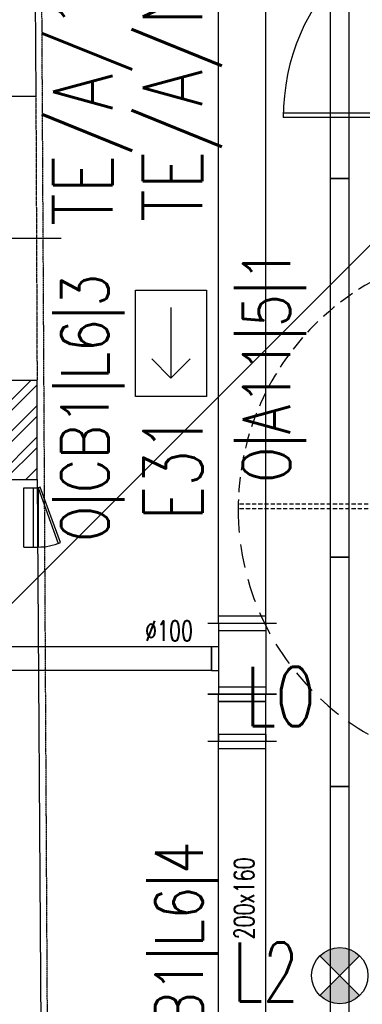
# Model space of a CAD drawing. Header units: inches. Extents: x -281236 to -70395, y 38777 to 102341.
# Tile 153 of 244: x -142191 to -142046, y 59487 to 59903. Entities that reach past the tile are written whole.
import ezdxf
from ezdxf.enums import TextEntityAlignment as Align

# ---------------------------------------------------------------- set-up
doc = ezdxf.new("R2010")
doc.units = ezdxf.units.IN
doc.header["$MEASUREMENT"] = 0
for name, pattern in [('DASHDOT', [1, 0.5, -0.25, 0, -0.25]), ('DASHED', [0.75, 0.5, -0.25]), ('DASHED2', [0.375, 0.25, -0.125]), ('DIVIDE', [31.75, 12.7, -6.35, 0, -6.35, 0, -6.35])]:
    doc.linetypes.add(name, pattern=pattern)
doc.layers.get('0').update_dxf_attribs({"color": 101})
for name, color, linetype in [('Drz---drzwi', 5, 'Continuous'), ('E-90', 6, 'Continuous'), ('E35', 6, 'Continuous'), ('E50', 3, 'Continuous'), ('Ins-went', 141, 'Continuous'), ('Sc-cegla pelna', 32, 'Continuous'), ('Sc-cegla pelna-hatch', 8, 'Continuous'), ('Sc-gazobeton', 45, 'Continuous'), ('Sc-nadproza kon', 5, 'DASHED2'), ('Suf-widok', 8, 'Continuous'), ('Wyp-meble', 155, 'Continuous')]:
    doc.layers.add(name, color=color, linetype=linetype)
doc.styles.add('ROMANS', font='romans', dxfattribs={"width": 0.85})
doc.styles.add('tab-bud$0$ROMANS', font='romans', dxfattribs={"width": 0.7})

# ---------------------------------------------------------------- blocks, each defined once
blk = doc.blocks.new('kier')
at = {"layer": 'E35', "ltscale": 0.2}
for p, q in [((7.812901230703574, 14.99999999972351), (15.92769662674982, 23.11479539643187)), ((37.59934677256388, 15.00000000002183), (7.812901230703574, 14.99999999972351)), ((7.812901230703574, 14.99999999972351), (15.9276966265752, 6.885204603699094))]:
    blk.add_line(p, q, dxfattribs=at)
blk.add_lwpolyline([(2.328306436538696e-10, 29.99999999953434), (45.00000000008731, 30.00000000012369), (45.0000000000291, 5.893525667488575e-10), (0, 0)], close=True, dxfattribs=at)
blk = doc.blocks.new('_DRZWI_W120')
at = {"ltscale": 25}
for p, q in [((44517.38436788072, 20745.06587448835), (44517.38436788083, 20635.06587448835)), ((44504.38436788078, 20690.06587448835), (44558.38436788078, 20690.06587448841))]:
    blk.add_line(p, q, dxfattribs=at)
at = {"ltscale": 7}
for p, q in [((44517.38436788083, 20635.06587448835), (44407.38436788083, 20635.06587448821)), ((44517.38436788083, 20637.06587448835), (44407.40255120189, 20637.06587448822))]:
    blk.add_line(p, q, dxfattribs=at)
at = {"ltscale": 25}
for points in [[(44525.38436788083, 20750.06587448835), (44517.38436788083, 20750.06587448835), (44517.38436788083, 20745.06587448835), (44525.38436788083, 20745.06587448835)], [(44525.38436788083, 20630.06587448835), (44517.38436788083, 20630.06587448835), (44517.38436788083, 20635.06587448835), (44525.38436788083, 20635.06587448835)]]:
    blk.add_lwpolyline(points, close=True, dxfattribs=at)
blk.add_arc((44517.38436788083, 20635.06587448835), 110, 90.00000000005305, 180.0000000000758, dxfattribs=at)
at = {"linetype": 'DASHED', "ltscale": 20}
blk.add_arc((44517.38436788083, 20635.06587448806), 110, 180, 269.999999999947, dxfattribs=at)
blk = doc.blocks.new('_GJKHGJ')
at = {"ltscale": 25}
for p, q in [((-8, -5), (-8, 0)), ((-8, 0), (-8, -5)), ((0, 0), (-8, 0)), ((0, -5), (0, 0)), ((0, -5), (0, 0)), ((-8, -115), (-7.999999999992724, -4.999999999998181)), ((-8, -5), (0, -5)), ((-19.69999999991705, -60), (28.89999999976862, -60)), ((-8, -115), (0, -115)), ((-8, -120), (-8, -115)), ((0, -115), (0, -120)), ((0, -115), (0, -120)), ((0, -120), (-8, -120))]:
    blk.add_line(p, q, dxfattribs=at)
at = {"ltscale": 7}
for p, q in [((-8, -5), (-118, -4.999999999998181)), ((-8, -6.799999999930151), (-117.985271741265, -6.799999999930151))]:
    blk.add_line(p, q, dxfattribs=at)
blk.add_arc((-8, -5), 110, 180, 270)
blk = doc.blocks.new('rewizja')
at = {"layer": 'Wyp-meble'}
for p, q in [((-25.0000000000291, 5.999999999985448), (-25, -2.91038304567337e-11)), ((-25.0000000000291, 6), (-5.820766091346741e-11, 6)), ((-2.91038304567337e-11, 5.999999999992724), (0, 0)), ((-25, 3.999999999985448), (-25, 1.999999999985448)), ((0, 1.999999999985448), (-25, 1.999999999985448)), ((0, -1.455191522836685e-11), (-25, -1.455191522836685e-11))]:
    blk.add_line(p, q, dxfattribs=at)
blk.add_lwpolyline([(-23.15029537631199, -9.490196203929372), (0.3420201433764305, -0.9396926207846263), (0, 0), (-23.49231551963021, -8.550503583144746)], close=True, dxfattribs=at)
blk.add_arc((-2.91038304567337e-11, -1.455191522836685e-11), 25, 180, 202.2924427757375, dxfattribs=at)
blk = doc.blocks.new('_0630_DRZWI_90')
at = {"ltscale": 7}
for p, q in [((5, 8), (5, 98)), ((6.799999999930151, 8), (6.799999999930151, 97.98199819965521))]:
    blk.add_line(p, q, dxfattribs=at)
at = {"ltscale": 25}
for p, q in [((50, 19.69999999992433), (50, -28.89999999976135)), ((5, 8), (0, 8)), ((0, 8), (5, 8)), ((0, 0), (0, 8)), ((95, 8), (5, 8)), ((5, 8), (5, 0)), ((95, 8), (95, 0)), ((100, 8), (95, 8)), ((100, 0), (100, 8)), ((5, 0), (0, 0)), ((5, 0), (0, 0)), ((95, 0), (100, 0)), ((95, 0), (100, 0))]:
    blk.add_line(p, q, dxfattribs=at)
at = {"ltscale": 7}
blk.add_arc((5, 8), 90, 0, 90, dxfattribs=at)

msp = doc.modelspace()

# ---------------------------------------------------------------- hatches: boundary and pattern name
at = {"layer": 'E35'}
h = msp.add_hatch(color=256, dxfattribs=at)
edge = h.paths.add_edge_path()
edge.add_arc((-142055.6479489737, 59498.87624767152), 11.87999999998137, 225.0000000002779, 315.00000000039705, ccw=False)
edge.add_line((-142064.0483775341, 59490.47581911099), (-142055.6479489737, 59498.87624767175))
edge.add_line((-142055.6479489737, 59498.87624767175), (-142047.2475204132, 59490.4758191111))
edge = h.paths.add_edge_path()
edge.add_arc((-142055.6479489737, 59498.87624767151), 11.87999999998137, 405.00000000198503, 494.9999999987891, ccw=False)
edge.add_line((-142047.2475204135, 59507.27667623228), (-142055.6479489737, 59498.87624767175))
edge.add_line((-142055.6479489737, 59498.87624767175), (-142064.048377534, 59507.27667623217))
at = {"layer": 'Sc-cegla pelna-hatch'}
h = msp.add_hatch(dxfattribs=at)
h.set_pattern_fill('ANSI32', color=256, scale=25, style=0)
h.set_pattern_definition([(45, (2.823071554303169e-09, 7.275957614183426e-12), (-6.629126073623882, 6.629126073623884), []), (45, (4.419417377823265, 7.275957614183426e-12), (-6.629126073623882, 6.629126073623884), [])])
h.paths.add_polyline_path([(-142183.4129911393, 59750.54652945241), (-142231.6332780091, 59750.5465294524), (-142231.4662638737, 59725.54652945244), (-142227.319717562, 59725.54652945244), (-142227.319717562, 59708.54652945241), (-142183.3516231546, 59708.5465294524)])

# ---------------------------------------------------------------- linework, layer by layer
at = {"layer": 'E35'}
for p, q in [((-141951.9482501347, 59898.50142714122), (-142864.7916175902, 58985.65805968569)), ((-142064.0483775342, 59507.27667623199), (-142047.2475204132, 59490.47581911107)), ((-142064.0483775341, 59490.47581911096), (-142047.2475204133, 59507.27667623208))]:
    msp.add_line(p, q, dxfattribs=at)
for points in [[(-142051.7979489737, 59835.67624767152), (-142059.4979489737, 59835.67624767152), (-142059.4979489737, 59932.47624767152), (-142051.7979489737, 59932.47624767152)], [(-142051.7979489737, 59675.67624767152), (-142059.4979489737, 59675.67624767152), (-142059.4979489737, 59835.67624767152), (-142051.7979489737, 59835.67624767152)], [(-142051.7979489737, 59578.87624767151), (-142059.4979489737, 59578.87624767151), (-142059.4979489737, 59675.67624767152), (-142051.7979489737, 59675.67624767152)], [(-142051.7979489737, 59418.87624767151), (-142059.4979489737, 59418.87624767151), (-142059.4979489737, 59578.87624767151), (-142051.7979489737, 59578.87624767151)]]:
    msp.add_lwpolyline(points, close=True, dxfattribs=at)
msp.add_circle((-142055.6479489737, 59498.87624767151), 11.87999999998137, dxfattribs=at)
at = {"layer": 'Ins-went'}
for p, q in [((-142106.8197168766, 59647.78979783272), (-142106.8197168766, 60030.9910989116)), ((-142086.8197168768, 59647.78979783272), (-142086.8197168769, 60030.9910989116)), ((-142086.8197168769, 59650.78979783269), (-142106.8197168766, 59650.78979783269)), ((-142111.3197168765, 59647.78979783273), (-142082.3197168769, 59647.78979783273)), ((-142106.8197168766, 59647.78979783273), (-142106.8197168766, 59617.78979783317)), ((-142086.8197168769, 59647.78979783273), (-142086.8197168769, 59617.78979783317)), ((-142106.8197168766, 59644.78979783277), (-142086.8197168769, 59644.78979783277)), ((-142109.8197168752, 59637.78979783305), (-142249.3197168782, 59637.78979783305)), ((-142109.8197168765, 59627.78979783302), (-142109.8197168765, 59637.78979783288)), ((-142106.8197168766, 59637.78979783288), (-142109.8197168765, 59637.78979783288)), ((-142109.8197168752, 59637.78979783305), (-142109.8197168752, 59627.78979783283)), ((-142109.8197168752, 59627.78979783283), (-142249.3197168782, 59627.78979783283)), ((-142109.8197168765, 59627.78979783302), (-142106.8197168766, 59627.78979783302)), ((-142082.3197168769, 59617.78979783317), (-142111.3197168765, 59617.78979783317)), ((-142111.3197168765, 59617.78979783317), (-142082.3197168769, 59617.78979783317)), ((-142086.8197168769, 59620.78979783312), (-142106.8197168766, 59620.78979783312)), ((-142106.8197168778, 59432.21847125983), (-142106.8197168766, 59617.78979783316)), ((-142106.8197168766, 59614.78979783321), (-142106.8197168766, 59617.78979783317)), ((-142086.8197168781, 59432.21847125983), (-142086.8197168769, 59617.78979783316)), ((-142086.8197168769, 59614.78979783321), (-142086.8197168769, 59617.78979783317)), ((-142086.8197168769, 59614.78979783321), (-142106.8197168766, 59614.78979783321)), ((-142106.8197168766, 59614.78979783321), (-142086.8197168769, 59614.78979783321)), ((-142106.8197168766, 59600.78979783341), (-142106.8197168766, 59614.78979783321)), ((-142086.8197168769, 59600.78979783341), (-142086.8197168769, 59614.78979783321)), ((-142086.8197168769, 59600.78979783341), (-142106.8197168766, 59600.78979783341)), ((-142106.8197168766, 59600.78979783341), (-142106.8197168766, 59597.78979783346)), ((-142086.8197168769, 59600.78979783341), (-142086.8197168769, 59597.78979783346)), ((-142082.3197168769, 59597.78979783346), (-142111.3197168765, 59597.78979783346)), ((-142106.8197168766, 59437.49109891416), (-142106.8197168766, 59599.39109891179)), ((-142086.8197168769, 59437.49109891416), (-142086.8197168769, 59599.39109891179)), ((-142086.8197168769, 59594.7897978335), (-142106.8197168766, 59594.7897978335))]:
    msp.add_line(p, q, dxfattribs=at)
at = {"layer": 'Sc-cegla pelna'}
for p, q in [((-142186.0413663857, 60118.5465294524), (-142183.9318613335, 59870.54652945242)), ((-142203.4353581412, 59870.54652945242), (-142183.9318613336, 59870.54652945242)), ((-142183.3516231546, 59708.54652945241), (-142181.7082040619, 59462.5465294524))]:
    msp.add_line(p, q, dxfattribs=at)
msp.add_lwpolyline([(-142230.0032200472, 59506.5465294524), (-142231.3526942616, 59708.54652945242), (-142183.3516231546, 59708.54652945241)], dxfattribs=at)
at = {"layer": 'Sc-gazobeton'}
for p in [(-142231.6332780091, 59750.54652945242), (-142183.3516231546, 59708.54652945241)]:
    msp.add_line(p, (-142183.4129911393, 59750.54652945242), dxfattribs=at)
at = {"layer": 'Sc-nadproza kon', "linetype": 'DASHDOT', "ltscale": 0.5}
msp.add_lwpolyline([(-142183.9318613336, 59870.54652945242), (-142183.4129911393, 59750.54652945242)], dxfattribs=at)
at = {"layer": 'Suf-widok', "linetype": 'DIVIDE', "ltscale": 0.02}
msp.add_line((-142174.4394915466, 58632.13494088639), (-142188.145155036, 61158.54346102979), dxfattribs=at)

# ---------------------------------------------------------------- block references
at = {"rotation": 90}
msp.add_blockref('rewizja', (-142183.015087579, 59705.00765994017), dxfattribs=at)
at = {"layer": 'Drz---drzwi', "rotation": 90}
msp.add_blockref('_0630_DRZWI_90', (-141981.4889127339, 59856.50142714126), dxfattribs=at)
at = {"layer": 'Drz---drzwi'}
msp.add_blockref('_GJKHGJ', (-142202.2083668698, 59870.54652945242), dxfattribs=at)
at = {"layer": 'E50', "rotation": 90}
msp.add_blockref('kier', (-142111.9209612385, 59743.61029688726), dxfattribs=at)
at = {"layer": 'Sc-nadproza kon', "linetype": 'DASHDOT', "ltscale": 0.5}
msp.add_blockref('_DRZWI_W120', (-186505.9176765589, 39061.02368790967), dxfattribs=at)

# ---------------------------------------------------------------- texts
at = {"layer": 'E-90', "style": 'ROMANS', "width": 0.8}
for s, rotation, p in [('O|A11|5|1', 89.99999999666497, (-142085.1102729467, 59756.58458763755)), ('O|CB1|L6|3', 90.00000000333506, (-142161.768788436, 59738.80590488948)), ('O|CB1|L6|4', 89.99999999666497, (-142122.0882215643, 59499.01729739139))]:
    msp.add_text(s, height=20, rotation=rotation, dxfattribs=at).set_placement(p, align=Align.MIDDLE)
at = {"layer": 'E35', "style": 'ROMANS', "width": 0.7}
msp.add_text('E31', height=25, rotation=90, dxfattribs=at).set_placement((-142126.0264592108, 59713.61241503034), align=Align.MIDDLE)
for s, p in [('LO', (-142080.6882377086, 59616.87177638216)), ('L2', (-142086.9329492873, 59500.41563486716))]:
    msp.add_text(s, height=25, dxfattribs=at).set_placement(p, align=Align.MIDDLE)
at = {"layer": 'E50', "style": 'ROMANS', "width": 0.8}
for s, p in [('TE/A/NG/1/1', (-142113.7331419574, 59817.42608238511)), ('TE/A/1/1', (-142151.6223809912, 59815.74772484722))]:
    msp.add_text(s, height=25, rotation=90, dxfattribs=at).set_placement(p)
at = {"layer": 'Ins-went', "style": 'tab-bud$0$ROMANS', "width": 0.7}
msp.add_text('%%c100', height=8.423999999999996, dxfattribs=at).set_placement((-142137.8248705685, 59640.39173293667))
msp.add_text('200x160', height=8.423999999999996, rotation=90, dxfattribs=at).set_placement((-142091.8443868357, 59514.21293647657))

doc.saveas('drawing.dxf')
